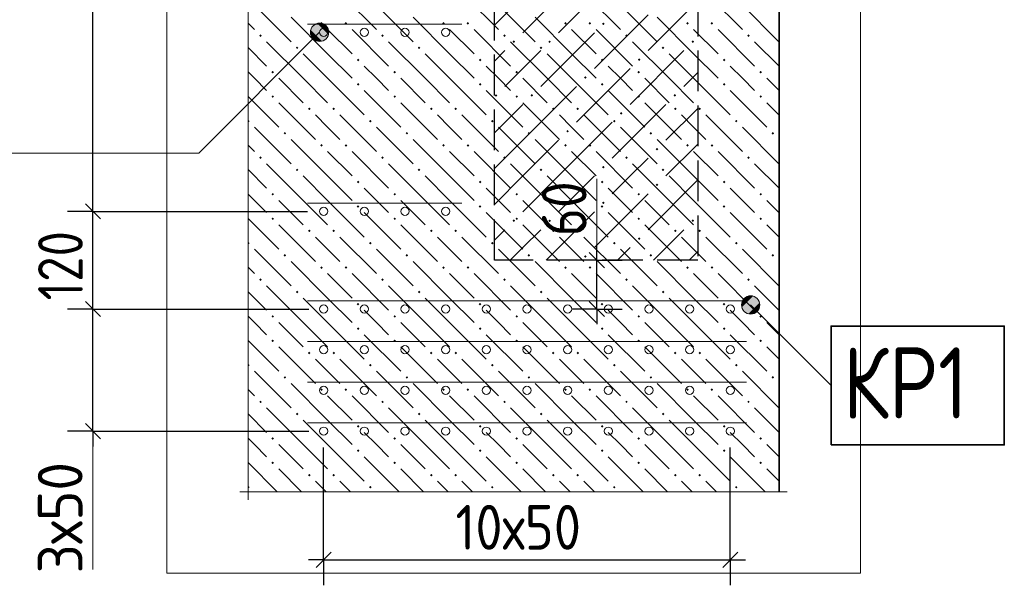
# Model space of a CAD drawing. Header units: millimetres. Extents: x 0 to 50400, y 0 to 35640.
# Tile 25 of 46: x 5174 to 10985, y 24606 to 27942. Entities that reach past the tile are written whole.
import ezdxf

# ---------------------------------------------------------------- set-up
doc = ezdxf.new("R2010")
doc.units = ezdxf.units.MM
doc.linetypes.add('______2', pattern=[324, 240, -84])
for name, color, linetype, lineweight in [('Standard', 7, 'Continuous', 25), ('ЖБ Перекрытие верхний уровень', 7, 'Continuous', 35), ('ЖБ Пилон', 7, 'Continuous', 35), ('Общий01', 7, 'Continuous', 13), ('Размерная линия_ общее', 7, 'Continuous', 13), ('Текст_ общее', 7, 'Continuous', 25)]:
    doc.layers.add(name, color=color, linetype=linetype, lineweight=lineweight)
doc.layers.add('Вспомогательная арматура', color=7, linetype='Continuous', lineweight=18, true_color=0x656565)
doc.layers.add('Поперечная арматура', color=7, linetype='Continuous', lineweight=18, true_color=0x5a2814)
doc.layers.add('Размерная выноска', color=7, linetype='Continuous')
doc.styles.add('ISOCPEUR', font='txt')

msp = doc.modelspace()

# ---------------------------------------------------------------- hatches: boundary and pattern name
at = {"layer": 'Standard', "linetype": 'Continuous', "lineweight": 13, "transparency": 33554687}
for points in [[(8611.1, 27917.9), (8618.9, 27925.7), (8626.7, 27917.9), (8618.9, 27910.1)], [(8083.1, 27812.3), (8090.9, 27820.1), (8098.7, 27812.3), (8090.9, 27804.5)], [(8294.3, 27812.3), (8302.1, 27820.1), (8309.9, 27812.3), (8302.1, 27804.5)], [(9139.1, 27812.3), (9146.9, 27820.1), (9154.7, 27812.3), (9146.9, 27804.5)], [(8822.3, 27706.7), (8830.1, 27714.5), (8837.9, 27706.7), (8830.1, 27698.9)], [(8505.5, 27601.1), (8513.3, 27608.9), (8521.1, 27601.1), (8513.3, 27593.3)], [(7977.5, 27495.5), (7985.3, 27503.3), (7993.1, 27495.5), (7985.3, 27487.7)], [(8188.7, 27495.5), (8196.5, 27503.3), (8204.3, 27495.5), (8196.5, 27487.7)], [(9033.5, 27495.5), (9041.3, 27503.3), (9049.1, 27495.5), (9041.3, 27487.7)], [(8716.7, 27389.9), (8724.5, 27397.7), (8732.3, 27389.9), (8724.5, 27382.1)], [(8399.9, 27284.3), (8407.7, 27292.1), (8415.5, 27284.3), (8407.7, 27276.5)], [(8927.9, 27178.7), (8935.7, 27186.5), (8943.5, 27178.7), (8935.7, 27170.9)], [(8611.1, 27073.1), (8618.9, 27080.9), (8626.7, 27073.1), (8618.9, 27065.3)], [(8927.9, 26967.5), (8935.7, 26975.3), (8943.5, 26967.5), (8935.7, 26959.7)], [(8611.1, 26861.9), (8618.9, 26869.7), (8626.7, 26861.9), (8618.9, 26854.1)], [(8083.1, 26756.3), (8090.9, 26764.1), (8098.7, 26756.3), (8090.9, 26748.5)], [(8294.3, 26756.3), (8302.1, 26764.1), (8309.9, 26756.3), (8302.1, 26748.5)], [(9139.1, 26756.3), (9146.9, 26764.1), (9154.7, 26756.3), (9146.9, 26748.5)], [(8822.3, 26650.7), (8830.1, 26658.5), (8837.9, 26650.7), (8830.1, 26642.9)], [(8505.5, 26545.1), (8513.3, 26552.9), (8521.1, 26545.1), (8513.3, 26537.3)]]:
    msp.add_hatch(color=7, dxfattribs=at).paths.add_polyline_path(points, flags=16)
at = {"layer": 'ЖБ Перекрытие верхний уровень', "linetype": 'Continuous', "lineweight": 18, "transparency": 33554687}
for points in [[(6947.9, 27920.3), (6955.7, 27928.1), (6963.5, 27920.3), (6955.7, 27912.5)], [(7091.9, 27920.3), (7099.7, 27928.1), (7107.5, 27920.3), (7099.7, 27912.5)], [(7667.9, 27920.3), (7675.7, 27928.1), (7683.5, 27920.3), (7675.7, 27912.5)], [(7811.9, 27920.3), (7819.7, 27928.1), (7827.5, 27920.3), (7819.7, 27912.5)], [(8387.9, 27920.3), (8395.7, 27928.1), (8403.5, 27920.3), (8395.7, 27912.5)], [(8531.9, 27920.3), (8539.7, 27928.1), (8547.5, 27920.3), (8539.7, 27912.5)], [(9107.9, 27920.3), (9115.7, 27928.1), (9123.5, 27920.3), (9115.7, 27912.5)], [(9251.9, 27920.3), (9259.7, 27928.1), (9267.5, 27920.3), (9259.7, 27912.5)], [(6587.9, 27848.3), (6595.7, 27856.1), (6603.5, 27848.3), (6595.7, 27840.5)], [(7307.9, 27848.3), (7315.7, 27856.1), (7323.5, 27848.3), (7315.7, 27840.5)], [(8027.9, 27848.3), (8035.7, 27856.1), (8043.5, 27848.3), (8035.7, 27840.5)], [(8747.9, 27848.3), (8755.7, 27856.1), (8763.5, 27848.3), (8755.7, 27840.5)], [(9467.9, 27848.3), (9475.7, 27856.1), (9483.5, 27848.3), (9475.7, 27840.5)], [(6803.9, 27776.3), (6811.7, 27784.1), (6819.5, 27776.3), (6811.7, 27768.5)], [(7523.9, 27776.3), (7531.7, 27784.1), (7539.5, 27776.3), (7531.7, 27768.5)], [(8243.9, 27776.3), (8251.7, 27784.1), (8259.5, 27776.3), (8251.7, 27768.5)], [(8963.9, 27776.3), (8971.7, 27784.1), (8979.5, 27776.3), (8971.7, 27768.5)], [(7163.9, 27704.3), (7171.7, 27712.1), (7179.5, 27704.3), (7171.7, 27696.5)], [(7883.9, 27704.3), (7891.7, 27712.1), (7899.5, 27704.3), (7891.7, 27696.5)], [(8603.9, 27704.3), (8611.7, 27712.1), (8619.5, 27704.3), (8611.7, 27696.5)], [(9323.9, 27704.3), (9331.7, 27712.1), (9339.5, 27704.3), (9331.7, 27696.5)], [(6659.9, 27632.3), (6667.7, 27640.1), (6675.5, 27632.3), (6667.7, 27624.5)], [(7379.9, 27632.3), (7387.7, 27640.1), (7395.5, 27632.3), (7387.7, 27624.5)], [(8099.9, 27632.3), (8107.7, 27640.1), (8115.5, 27632.3), (8107.7, 27624.5)], [(8819.9, 27632.3), (8827.7, 27640.1), (8835.5, 27632.3), (8827.7, 27624.5)], [(9539.9, 27632.3), (9547.7, 27640.1), (9555.5, 27632.3), (9547.7, 27624.5)], [(7163.9, 27560.3), (7171.7, 27568.1), (7179.5, 27560.3), (7171.7, 27552.5)], [(7883.9, 27560.3), (7891.7, 27568.1), (7899.5, 27560.3), (7891.7, 27552.5)], [(8603.9, 27560.3), (8611.7, 27568.1), (8619.5, 27560.3), (8611.7, 27552.5)], [(9323.9, 27560.3), (9331.7, 27568.1), (9339.5, 27560.3), (9331.7, 27552.5)], [(6659.9, 27488.3), (6667.7, 27496.1), (6675.5, 27488.3), (6667.7, 27480.5)], [(7379.9, 27488.3), (7387.7, 27496.1), (7395.5, 27488.3), (7387.7, 27480.5)], [(8099.9, 27488.3), (8107.7, 27496.1), (8115.5, 27488.3), (8107.7, 27480.5)], [(8819.9, 27488.3), (8827.7, 27496.1), (8835.5, 27488.3), (8827.7, 27480.5)], [(9539.9, 27488.3), (9547.7, 27496.1), (9555.5, 27488.3), (9547.7, 27480.5)], [(6875.9, 27416.3), (6883.7, 27424.1), (6891.5, 27416.3), (6883.7, 27408.5)], [(7019.9, 27416.3), (7027.7, 27424.1), (7035.5, 27416.3), (7027.7, 27408.5)], [(7595.9, 27416.3), (7603.7, 27424.1), (7611.5, 27416.3), (7603.7, 27408.5)], [(7739.9, 27416.3), (7747.7, 27424.1), (7755.5, 27416.3), (7747.7, 27408.5)], [(8315.9, 27416.3), (8323.7, 27424.1), (8331.5, 27416.3), (8323.7, 27408.5)], [(8459.9, 27416.3), (8467.7, 27424.1), (8475.5, 27416.3), (8467.7, 27408.5)], [(9035.9, 27416.3), (9043.7, 27424.1), (9051.5, 27416.3), (9043.7, 27408.5)], [(9179.9, 27416.3), (9187.7, 27424.1), (9195.5, 27416.3), (9187.7, 27408.5)], [(6522.2, 27350.6), (6523.7, 27352.1), (6531.5, 27344.3), (6523.7, 27336.5), (6522.2, 27338)], [(7235.9, 27344.3), (7243.7, 27352.1), (7251.5, 27344.3), (7243.7, 27336.5)], [(7955.9, 27344.3), (7963.7, 27352.1), (7971.5, 27344.3), (7963.7, 27336.5)], [(8675.9, 27344.3), (8683.7, 27352.1), (8691.5, 27344.3), (8683.7, 27336.5)], [(9395.9, 27344.3), (9403.7, 27352.1), (9411.5, 27344.3), (9403.7, 27336.5)], [(6731.9, 27272.3), (6739.7, 27280.1), (6747.5, 27272.3), (6739.7, 27264.5)], [(7451.9, 27272.3), (7459.7, 27280.1), (7467.5, 27272.3), (7459.7, 27264.5)], [(8171.9, 27272.3), (8179.7, 27280.1), (8187.5, 27272.3), (8179.7, 27264.5)], [(8891.9, 27272.3), (8899.7, 27280.1), (8907.5, 27272.3), (8899.7, 27264.5)], [(9611.9, 27272.3), (9619.7, 27280.1), (9627.5, 27272.3), (9619.7, 27264.5)], [(6947.9, 27200.3), (6955.7, 27208.1), (6963.5, 27200.3), (6955.7, 27192.5)], [(7091.9, 27200.3), (7099.7, 27208.1), (7107.5, 27200.3), (7099.7, 27192.5)], [(7667.9, 27200.3), (7675.7, 27208.1), (7683.5, 27200.3), (7675.7, 27192.5)], [(7811.9, 27200.3), (7819.7, 27208.1), (7827.5, 27200.3), (7819.7, 27192.5)], [(8387.9, 27200.3), (8395.7, 27208.1), (8403.5, 27200.3), (8395.7, 27192.5)], [(8531.9, 27200.3), (8539.7, 27208.1), (8547.5, 27200.3), (8539.7, 27192.5)], [(9107.9, 27200.3), (9115.7, 27208.1), (9123.5, 27200.3), (9115.7, 27192.5)], [(9251.9, 27200.3), (9259.7, 27208.1), (9267.5, 27200.3), (9259.7, 27192.5)], [(6587.9, 27128.3), (6595.7, 27136.1), (6603.5, 27128.3), (6595.7, 27120.5)], [(7307.9, 27128.3), (7315.7, 27136.1), (7323.5, 27128.3), (7315.7, 27120.5)], [(8027.9, 27128.3), (8035.7, 27136.1), (8043.5, 27128.3), (8035.7, 27120.5)], [(8747.9, 27128.3), (8755.7, 27136.1), (8763.5, 27128.3), (8755.7, 27120.5)], [(9467.9, 27128.3), (9475.7, 27136.1), (9483.5, 27128.3), (9475.7, 27120.5)], [(6803.9, 27056.3), (6811.7, 27064.1), (6819.5, 27056.3), (6811.7, 27048.5)], [(7523.9, 27056.3), (7531.7, 27064.1), (7539.5, 27056.3), (7531.7, 27048.5)], [(8243.9, 27056.3), (8251.7, 27064.1), (8259.5, 27056.3), (8251.7, 27048.5)], [(8963.9, 27056.3), (8971.7, 27064.1), (8979.5, 27056.3), (8971.7, 27048.5)], [(7163.9, 26984.3), (7171.7, 26992.1), (7179.5, 26984.3), (7171.7, 26976.5)], [(7883.9, 26984.3), (7891.7, 26992.1), (7899.5, 26984.3), (7891.7, 26976.5)], [(8603.9, 26984.3), (8611.7, 26992.1), (8619.5, 26984.3), (8611.7, 26976.5)], [(9323.9, 26984.3), (9331.7, 26992.1), (9339.5, 26984.3), (9331.7, 26976.5)], [(6659.9, 26912.3), (6667.7, 26920.1), (6675.5, 26912.3), (6667.7, 26904.5)], [(7379.9, 26912.3), (7387.7, 26920.1), (7395.5, 26912.3), (7387.7, 26904.5)], [(8099.9, 26912.3), (8107.7, 26920.1), (8115.5, 26912.3), (8107.7, 26904.5)], [(8819.9, 26912.3), (8827.7, 26920.1), (8835.5, 26912.3), (8827.7, 26904.5)], [(9539.9, 26912.3), (9547.7, 26920.1), (9555.5, 26912.3), (9547.7, 26904.5)], [(7163.9, 26840.3), (7171.7, 26848.1), (7179.5, 26840.3), (7171.7, 26832.5)], [(7883.9, 26840.3), (7891.7, 26848.1), (7899.5, 26840.3), (7891.7, 26832.5)], [(8603.9, 26840.3), (8611.7, 26848.1), (8619.5, 26840.3), (8611.7, 26832.5)], [(9323.9, 26840.3), (9331.7, 26848.1), (9339.5, 26840.3), (9331.7, 26832.5)], [(6659.9, 26768.3), (6667.7, 26776.1), (6675.5, 26768.3), (6667.7, 26760.5)], [(7379.9, 26768.3), (7387.7, 26776.1), (7395.5, 26768.3), (7387.7, 26760.5)], [(8099.9, 26768.3), (8107.7, 26776.1), (8115.5, 26768.3), (8107.7, 26760.5)], [(8819.9, 26768.3), (8827.7, 26776.1), (8835.5, 26768.3), (8827.7, 26760.5)], [(9539.9, 26768.3), (9547.7, 26776.1), (9555.5, 26768.3), (9547.7, 26760.5)], [(6875.9, 26696.3), (6883.7, 26704.1), (6891.5, 26696.3), (6883.7, 26688.5)], [(7019.9, 26696.3), (7027.7, 26704.1), (7035.5, 26696.3), (7027.7, 26688.5)], [(7595.9, 26696.3), (7603.7, 26704.1), (7611.5, 26696.3), (7603.7, 26688.5)], [(7739.9, 26696.3), (7747.7, 26704.1), (7755.5, 26696.3), (7747.7, 26688.5)], [(8315.9, 26696.3), (8323.7, 26704.1), (8331.5, 26696.3), (8323.7, 26688.5)], [(8459.9, 26696.3), (8467.7, 26704.1), (8475.5, 26696.3), (8467.7, 26688.5)], [(9035.9, 26696.3), (9043.7, 26704.1), (9051.5, 26696.3), (9043.7, 26688.5)], [(9179.9, 26696.3), (9187.7, 26704.1), (9195.5, 26696.3), (9187.7, 26688.5)], [(6522.2, 26630.6), (6523.7, 26632.1), (6531.5, 26624.3), (6523.7, 26616.5), (6522.2, 26618)], [(7235.9, 26624.3), (7243.7, 26632.1), (7251.5, 26624.3), (7243.7, 26616.5)], [(7955.9, 26624.3), (7963.7, 26632.1), (7971.5, 26624.3), (7963.7, 26616.5)], [(8675.9, 26624.3), (8683.7, 26632.1), (8691.5, 26624.3), (8683.7, 26616.5)], [(9395.9, 26624.3), (9403.7, 26632.1), (9411.5, 26624.3), (9403.7, 26616.5)], [(6731.9, 26552.3), (6739.7, 26560.1), (6747.5, 26552.3), (6739.7, 26544.5)], [(7451.9, 26552.3), (7459.7, 26560.1), (7467.5, 26552.3), (7459.7, 26544.5)], [(8171.9, 26552.3), (8179.7, 26560.1), (8187.5, 26552.3), (8179.7, 26544.5)], [(8891.9, 26552.3), (8899.7, 26560.1), (8907.5, 26552.3), (8899.7, 26544.5)], [(9611.9, 26552.3), (9619.7, 26560.1), (9627.5, 26552.3), (9619.7, 26544.5)], [(6947.9, 26480.3), (6955.7, 26488.1), (6963.5, 26480.3), (6955.7, 26472.5)], [(7091.9, 26480.3), (7099.7, 26488.1), (7107.5, 26480.3), (7099.7, 26472.5)], [(7667.9, 26480.3), (7675.7, 26488.1), (7683.5, 26480.3), (7675.7, 26472.5)], [(7811.9, 26480.3), (7819.7, 26488.1), (7827.5, 26480.3), (7819.7, 26472.5)], [(8387.9, 26480.3), (8395.7, 26488.1), (8403.5, 26480.3), (8395.7, 26472.5)], [(8531.9, 26480.3), (8539.7, 26488.1), (8547.5, 26480.3), (8539.7, 26472.5)], [(9107.9, 26480.3), (9115.7, 26488.1), (9123.5, 26480.3), (9115.7, 26472.5)], [(9251.9, 26480.3), (9259.7, 26488.1), (9267.5, 26480.3), (9259.7, 26472.5)], [(6587.9, 26408.3), (6595.7, 26416.1), (6603.5, 26408.3), (6595.7, 26400.5)], [(7307.9, 26408.3), (7315.7, 26416.1), (7323.5, 26408.3), (7315.7, 26400.5)], [(8027.9, 26408.3), (8035.7, 26416.1), (8043.5, 26408.3), (8035.7, 26400.5)], [(8747.9, 26408.3), (8755.7, 26416.1), (8763.5, 26408.3), (8755.7, 26400.5)], [(9467.9, 26408.3), (9475.7, 26416.1), (9483.5, 26408.3), (9475.7, 26400.5)], [(6803.9, 26336.3), (6811.7, 26344.1), (6819.5, 26336.3), (6811.7, 26328.5)], [(7523.9, 26336.3), (7531.7, 26344.1), (7539.5, 26336.3), (7531.7, 26328.5)], [(8243.9, 26336.3), (8251.7, 26344.1), (8259.5, 26336.3), (8251.7, 26328.5)], [(8963.9, 26336.3), (8971.7, 26344.1), (8979.5, 26336.3), (8971.7, 26328.5)], [(7163.9, 26264.3), (7171.7, 26272.1), (7179.5, 26264.3), (7171.7, 26256.5)], [(7883.9, 26264.3), (7891.7, 26272.1), (7899.5, 26264.3), (7891.7, 26256.5)], [(8603.9, 26264.3), (8611.7, 26272.1), (8619.5, 26264.3), (8611.7, 26256.5)], [(9323.9, 26264.3), (9331.7, 26272.1), (9339.5, 26264.3), (9331.7, 26256.5)], [(6659.9, 26192.3), (6667.7, 26200.1), (6675.5, 26192.3), (6667.7, 26184.5)], [(7379.9, 26192.3), (7387.7, 26200.1), (7395.5, 26192.3), (7387.7, 26184.5)], [(8099.9, 26192.3), (8107.7, 26200.1), (8115.5, 26192.3), (8107.7, 26184.5)], [(8819.9, 26192.3), (8827.7, 26200.1), (8835.5, 26192.3), (8827.7, 26184.5)], [(9539.9, 26192.3), (9547.7, 26200.1), (9555.5, 26192.3), (9547.7, 26184.5)], [(7163.9, 26120.3), (7171.7, 26128.1), (7179.5, 26120.3), (7171.7, 26112.5)], [(7883.9, 26120.3), (7891.7, 26128.1), (7899.5, 26120.3), (7891.7, 26112.5)], [(8603.9, 26120.3), (8611.7, 26128.1), (8619.5, 26120.3), (8611.7, 26112.5)], [(9323.9, 26120.3), (9331.7, 26128.1), (9339.5, 26120.3), (9331.7, 26112.5)], [(6659.9, 26048.3), (6667.7, 26056.1), (6675.5, 26048.3), (6667.7, 26040.5)], [(7379.9, 26048.3), (7387.7, 26056.1), (7395.5, 26048.3), (7387.7, 26040.5)], [(8099.9, 26048.3), (8107.7, 26056.1), (8115.5, 26048.3), (8107.7, 26040.5)], [(8819.9, 26048.3), (8827.7, 26056.1), (8835.5, 26048.3), (8827.7, 26040.5)], [(9539.9, 26048.3), (9547.7, 26056.1), (9555.5, 26048.3), (9547.7, 26040.5)], [(6875.9, 25976.3), (6883.7, 25984.1), (6891.5, 25976.3), (6883.7, 25968.5)], [(7019.9, 25976.3), (7027.7, 25984.1), (7035.5, 25976.3), (7027.7, 25968.5)], [(7595.9, 25976.3), (7603.7, 25984.1), (7611.5, 25976.3), (7603.7, 25968.5)], [(7739.9, 25976.3), (7747.7, 25984.1), (7755.5, 25976.3), (7747.7, 25968.5)], [(8315.9, 25976.3), (8323.7, 25984.1), (8331.5, 25976.3), (8323.7, 25968.5)], [(8459.9, 25976.3), (8467.7, 25984.1), (8475.5, 25976.3), (8467.7, 25968.5)], [(9035.9, 25976.3), (9043.7, 25984.1), (9051.5, 25976.3), (9043.7, 25968.5)], [(9179.9, 25976.3), (9187.7, 25984.1), (9195.5, 25976.3), (9187.7, 25968.5)], [(6522.2, 25910.6), (6523.7, 25912.1), (6531.5, 25904.3), (6523.7, 25896.5), (6522.2, 25898)], [(7235.9, 25904.3), (7243.7, 25912.1), (7251.5, 25904.3), (7243.7, 25896.5)], [(7955.9, 25904.3), (7963.7, 25912.1), (7971.5, 25904.3), (7963.7, 25896.5)], [(8675.9, 25904.3), (8683.7, 25912.1), (8691.5, 25904.3), (8683.7, 25896.5)], [(9395.9, 25904.3), (9403.7, 25912.1), (9411.5, 25904.3), (9403.7, 25896.5)], [(6731.9, 25832.3), (6739.7, 25840.1), (6747.5, 25832.3), (6739.7, 25824.5)], [(7451.9, 25832.3), (7459.7, 25840.1), (7467.5, 25832.3), (7459.7, 25824.5)], [(8171.9, 25832.3), (8179.7, 25840.1), (8187.5, 25832.3), (8179.7, 25824.5)], [(8891.9, 25832.3), (8899.7, 25840.1), (8907.5, 25832.3), (8899.7, 25824.5)], [(9611.9, 25832.3), (9619.7, 25840.1), (9627.5, 25832.3), (9619.7, 25824.5)], [(6947.9, 25760.3), (6955.7, 25768.1), (6963.5, 25760.3), (6955.7, 25752.5)], [(7091.9, 25760.3), (7099.7, 25768.1), (7107.5, 25760.3), (7099.7, 25752.5)], [(7667.9, 25760.3), (7675.7, 25768.1), (7683.5, 25760.3), (7675.7, 25752.5)], [(7811.9, 25760.3), (7819.7, 25768.1), (7827.5, 25760.3), (7819.7, 25752.5)], [(8387.9, 25760.3), (8395.7, 25768.1), (8403.5, 25760.3), (8395.7, 25752.5)], [(8531.9, 25760.3), (8539.7, 25768.1), (8547.5, 25760.3), (8539.7, 25752.5)], [(9107.9, 25760.3), (9115.7, 25768.1), (9123.5, 25760.3), (9115.7, 25752.5)], [(9251.9, 25760.3), (9259.7, 25768.1), (9267.5, 25760.3), (9259.7, 25752.5)], [(6587.9, 25688.3), (6595.7, 25696.1), (6603.5, 25688.3), (6595.7, 25680.5)], [(7307.9, 25688.3), (7315.7, 25696.1), (7323.5, 25688.3), (7315.7, 25680.5)], [(8027.9, 25688.3), (8035.7, 25696.1), (8043.5, 25688.3), (8035.7, 25680.5)], [(8747.9, 25688.3), (8755.7, 25696.1), (8763.5, 25688.3), (8755.7, 25680.5)], [(9467.9, 25688.3), (9475.7, 25696.1), (9483.5, 25688.3), (9475.7, 25680.5)], [(6803.9, 25616.3), (6811.7, 25624.1), (6819.5, 25616.3), (6811.7, 25608.5)], [(7523.9, 25616.3), (7531.7, 25624.1), (7539.5, 25616.3), (7531.7, 25608.5)], [(8243.9, 25616.3), (8251.7, 25624.1), (8259.5, 25616.3), (8251.7, 25608.5)], [(8963.9, 25616.3), (8971.7, 25624.1), (8979.5, 25616.3), (8971.7, 25608.5)], [(7163.9, 25544.3), (7171.7, 25552.1), (7179.5, 25544.3), (7171.7, 25536.5)], [(7883.9, 25544.3), (7891.7, 25552.1), (7899.5, 25544.3), (7891.7, 25536.5)], [(8603.9, 25544.3), (8611.7, 25552.1), (8619.5, 25544.3), (8611.7, 25536.5)], [(9323.9, 25544.3), (9331.7, 25552.1), (9339.5, 25544.3), (9331.7, 25536.5)], [(6659.9, 25472.3), (6667.7, 25480.1), (6675.5, 25472.3), (6667.7, 25464.5)], [(7379.9, 25472.3), (7387.7, 25480.1), (7395.5, 25472.3), (7387.7, 25464.5)], [(8099.9, 25472.3), (8107.7, 25480.1), (8115.5, 25472.3), (8107.7, 25464.5)], [(8819.9, 25472.3), (8827.7, 25480.1), (8835.5, 25472.3), (8827.7, 25464.5)], [(9539.9, 25472.3), (9547.7, 25480.1), (9555.5, 25472.3), (9547.7, 25464.5)], [(7163.9, 25400.3), (7171.7, 25408.1), (7179.5, 25400.3), (7171.7, 25392.5)], [(7883.9, 25400.3), (7891.7, 25408.1), (7899.5, 25400.3), (7891.7, 25392.5)], [(8603.9, 25400.3), (8611.7, 25408.1), (8619.5, 25400.3), (8611.7, 25392.5)], [(9323.9, 25400.3), (9331.7, 25408.1), (9339.5, 25400.3), (9331.7, 25392.5)], [(6659.9, 25328.3), (6667.7, 25336.1), (6675.5, 25328.3), (6667.7, 25320.5)], [(7379.9, 25328.3), (7387.7, 25336.1), (7395.5, 25328.3), (7387.7, 25320.5)], [(8099.9, 25328.3), (8107.7, 25336.1), (8115.5, 25328.3), (8107.7, 25320.5)], [(8819.9, 25328.3), (8827.7, 25336.1), (8835.5, 25328.3), (8827.7, 25320.5)], [(9539.9, 25328.3), (9547.7, 25336.1), (9555.5, 25328.3), (9547.7, 25320.5)], [(6875.9, 25256.3), (6883.7, 25264.1), (6891.5, 25256.3), (6883.7, 25248.5)], [(7019.9, 25256.3), (7027.7, 25264.1), (7035.5, 25256.3), (7027.7, 25248.5)], [(7595.9, 25256.3), (7603.7, 25264.1), (7611.5, 25256.3), (7603.7, 25248.5)], [(7739.9, 25256.3), (7747.7, 25264.1), (7755.5, 25256.3), (7747.7, 25248.5)], [(8315.9, 25256.3), (8323.7, 25264.1), (8331.5, 25256.3), (8323.7, 25248.5)], [(8459.9, 25256.3), (8467.7, 25264.1), (8475.5, 25256.3), (8467.7, 25248.5)], [(9035.9, 25256.3), (9043.7, 25264.1), (9051.5, 25256.3), (9043.7, 25248.5)], [(9179.9, 25256.3), (9187.7, 25264.1), (9195.5, 25256.3), (9187.7, 25248.5)], [(6522.2, 25190.6), (6523.7, 25192.1), (6531.5, 25184.3), (6523.7, 25176.5), (6522.2, 25178)], [(7235.9, 25184.3), (7243.7, 25192.1), (7251.5, 25184.3), (7243.7, 25176.5)], [(7955.9, 25184.3), (7963.7, 25192.1), (7971.5, 25184.3), (7963.7, 25176.5)], [(8675.9, 25184.3), (8683.7, 25192.1), (8691.5, 25184.3), (8683.7, 25176.5)], [(9395.9, 25184.3), (9403.7, 25192.1), (9411.5, 25184.3), (9403.7, 25176.5)]]:
    msp.add_hatch(color=7, dxfattribs=at).paths.add_polyline_path(points, flags=16)
at = {"layer": 'Общий01', "linetype": 'Continuous', "lineweight": 13, "transparency": 33554687}
for points in [[(6982.4, 27829.6), (6906.1, 27906), (6892.3, 27881.5)], [(6996.2, 27854), (6930.5, 27919.7), (6906.1, 27906)], [(6996.2, 27854), (6906.1, 27906), (6982.4, 27829.6)], [(6996.2, 27881.5), (6958, 27919.7), (6930.5, 27919.7)], [(6996.2, 27881.5), (6930.5, 27919.7), (6996.2, 27854)], [(6958, 27919.7), (6996.2, 27881.5), (6982.4, 27906)], [(6982.4, 27829.6), (6892.3, 27881.5), (6958, 27815.9)], [(6958, 27815.9), (6892.3, 27881.5), (6892.3, 27854)], [(6958, 27815.9), (6892.3, 27854), (6930.5, 27815.9)], [(6930.5, 27815.9), (6892.3, 27854), (6906.1, 27829.6)], [(9436.3, 26273.5), (9474.5, 26311.7), (9450.1, 26298)], [(9474.5, 26311.7), (9436.3, 26273.5), (9436.3, 26246)], [(9474.5, 26311.7), (9436.3, 26246), (9502, 26311.7)], [(9502, 26311.7), (9436.3, 26246), (9450.1, 26221.6)], [(9502, 26311.7), (9450.1, 26221.6), (9526.5, 26298)], [(9526.5, 26298), (9450.1, 26221.6), (9474.5, 26207.9)], [(9526.5, 26298), (9474.5, 26207.9), (9540.2, 26273.5)], [(9540.2, 26273.5), (9474.5, 26207.9), (9502, 26207.9)], [(9540.2, 26273.5), (9502, 26207.9), (9540.2, 26246)], [(9540.2, 26246), (9502, 26207.9), (9526.5, 26221.6)]]:
    msp.add_hatch(color=7, dxfattribs=at).paths.add_polyline_path(points)

# ---------------------------------------------------------------- linework, layer by layer
at = {"layer": 'Standard', "color": 7, "linetype": 'Continuous', "lineweight": -3, "transparency": 33554687}
for p, q in [((5606.9, 26811.8), (5606.9, 31035.8)), ((5606.9, 26235.8), (5606.9, 26811.8)), ((8580.1, 26523.8), (8580.1, 26613.8)), ((8580.1, 26235.8), (8580.1, 26523.8)), ((5606.9, 25515.8), (5606.9, 26235.8)), ((8580.1, 26235.8), (8580.1, 26145.8)), ((5606.9, 25515.8), (5606.9, 25425.8)), ((6968.3, 24756.4), (6878.3, 24756.4)), ((6968.3, 24756.4), (9368.3, 24756.4)), ((9368.3, 24756.4), (9458.3, 24756.4))]:
    msp.add_line(p, q, dxfattribs=at)
at = {"layer": 'Standard', "color": 253, "linetype": 'Continuous', "lineweight": 13, "true_color": 0xa0a0a0, "transparency": 33554687}
for p, q in [((8143.7, 28076.3), (7976.3, 27908.8)), ((8354.9, 28076.3), (8143.7, 27865.1)), ((8566.1, 28076.3), (8354.9, 27865.1)), ((9176.3, 28052.8), (8882.9, 27759.5)), ((8882.9, 27970.7), (8566.1, 27653.9)), ((8566.1, 27865.1), (8249.3, 27548.3)), ((8038.1, 27759.5), (7976.3, 27697.6)), ((8143.7, 27653.9), (8249.3, 27759.5)), ((9094.1, 27759.5), (8777.3, 27442.7)), ((8038.1, 27548.3), (8143.7, 27653.9)), ((8777.3, 27653.9), (8460.5, 27337.1)), ((9094.1, 27548.3), (9176.3, 27630.4)), ((8143.7, 27231.5), (8460.5, 27548.3)), ((8143.7, 27442.7), (7976.3, 27275.2)), ((8988.5, 27442.7), (8671.7, 27125.9)), ((9176.3, 27419.2), (8988.5, 27231.5)), ((8354.9, 27020.3), (8671.7, 27337.1)), ((8143.7, 27231.5), (7976.3, 27064)), ((8354.9, 27231.5), (8143.7, 27020.3)), ((9176.3, 27208), (8988.5, 27020.3)), ((8777.3, 27020.3), (8882.9, 27125.9)), ((8143.7, 27020.3), (7976.3, 26852.8)), ((8354.9, 27020.3), (8143.7, 26809.1)), ((8566.1, 27020.3), (8354.9, 26809.1)), ((8671.7, 26914.7), (8777.3, 27020.3)), ((9176.3, 26996.8), (8882.9, 26703.5)), ((8882.9, 26914.7), (8566.1, 26597.9)), ((8566.1, 26809.1), (8280.8, 26523.8)), ((8038.1, 26703.5), (7976.3, 26641.6)), ((8143.7, 26597.9), (8249.3, 26703.5)), ((9094.1, 26703.5), (8914.4, 26523.8)), ((8069.6, 26523.8), (8143.7, 26597.9)), ((8777.3, 26597.9), (8703.2, 26523.8)), ((9125.6, 26523.8), (9176.3, 26574.4))]:
    msp.add_line(p, q, dxfattribs=at)
at = {"layer": 'Standard', "color": 7, "linetype": 'Continuous', "lineweight": 25, "transparency": 33554687}
for p, q in [((5651.9, 26766.8), (5561.9, 26856.8)), ((8625.1, 26478.8), (8535.1, 26568.8)), ((5651.9, 26190.8), (5561.9, 26280.8)), ((8625.1, 26190.8), (8535.1, 26280.8)), ((5651.9, 25470.8), (5561.9, 25560.8)), ((6923.3, 24711.4), (7013.3, 24801.4)), ((9323.3, 24711.4), (9413.3, 24801.4))]:
    msp.add_line(p, q, dxfattribs=at)
at = {"layer": 'Standard', "color": 251, "linetype": 'Continuous', "lineweight": -3, "true_color": 0x656565, "transparency": 33554687}
for p, q in [((5606.9, 26811.8), (5456.9, 26811.8)), ((5606.9, 26811.8), (5756.9, 26811.8)), ((5606.9, 26811.8), (6872.3, 26811.8)), ((8580.1, 26523.8), (8430.1, 26523.8)), ((8580.1, 26523.8), (8730.1, 26523.8)), ((8580.1, 26523.8), (8648.3, 26523.8)), ((5606.9, 26235.8), (5456.9, 26235.8)), ((5606.9, 26235.8), (5756.9, 26235.8)), ((5606.9, 26235.8), (6879.9, 26235.8)), ((8580.1, 26235.8), (8430.1, 26235.8)), ((8580.1, 26235.8), (8730.1, 26235.8)), ((8580.1, 26235.8), (8648.3, 26235.8)), ((5606.9, 25515.8), (5456.9, 25515.8)), ((5606.9, 25515.8), (5756.9, 25515.8)), ((5606.9, 25515.8), (6879.9, 25515.8)), ((6968.3, 24756.4), (6968.3, 25419.8)), ((6968.3, 24756.4), (6968.3, 24906.4)), ((9368.3, 24756.4), (9368.3, 24906.4)), ((6968.3, 24756.4), (6968.3, 24606.4)), ((9368.3, 24756.4), (9368.3, 24606.4))]:
    msp.add_line(p, q, dxfattribs=at)
at = {"layer": 'Standard', "color": 254, "linetype": 'Continuous', "lineweight": 18, "true_color": 0xc4c4ff, "transparency": 33554687}
msp.add_lwpolyline([(6042.2, 24677.5), (10136.3, 24677.5), (10136.3, 33105.1), (6042.2, 33105.1), (6042.2, 24677.5)], dxfattribs=at)
at = {"layer": 'Standard', "color": 251, "linetype": 'Continuous', "lineweight": -3, "true_color": 0x656565, "transparency": 33554687}
msp.add_lwpolyline([(9368.3, 24756.4), (9368.3, 25199.7), (9368.3, 25199.7), (9368.3, 25419.8)], dxfattribs=at)
at = {"layer": 'Вспомогательная арматура', "color": 251, "linetype": 'Continuous', "lineweight": 18, "true_color": 0x656565, "transparency": 33554687}
for p, q in [((7784.3, 27915.8), (6872.3, 27915.8)), ((7784.3, 27915.8), (6872.3, 27915.8)), ((7784.3, 26859.8), (6872.3, 26859.8)), ((7784.3, 26859.8), (6872.3, 26859.8)), ((6872.3, 26283.8), (9464.3, 26283.8)), ((6872.3, 26283.8), (9464.3, 26283.8)), ((6872.3, 26043.8), (9464.3, 26043.8)), ((6872.3, 26043.8), (9464.3, 26043.8)), ((6872.3, 25803.8), (9464.3, 25803.8)), ((6872.3, 25803.8), (9464.3, 25803.8)), ((6872.3, 25563.8), (9464.3, 25563.8)), ((6872.3, 25563.8), (9464.3, 25563.8))]:
    msp.add_line(p, q, dxfattribs=at)
at = {"layer": 'ЖБ Перекрытие верхний уровень', "color": 7, "linetype": 'Continuous', "lineweight": 35, "transparency": 33554687}
msp.add_line((9656.3, 25157.5), (9656.3, 32625.1), dxfattribs=at)
at = {"layer": 'ЖБ Перекрытие верхний уровень', "color": 9, "linetype": 'Continuous', "lineweight": 18, "true_color": 0xc7c7c7, "transparency": 33554687}
for p, q in [((7063.7, 28100.3), (7279.7, 27884.3)), ((7783.7, 28100.3), (7999.7, 27884.3)), ((8503.7, 28100.3), (8719.7, 27884.3)), ((9223.7, 28100.3), (9439.7, 27884.3)), ((6559.7, 28028.3), (6775.7, 27812.3)), ((7279.7, 28028.3), (7495.7, 27812.3)), ((7999.7, 28028.3), (8215.7, 27812.3)), ((8719.7, 28028.3), (8935.7, 27812.3)), ((9439.7, 28028.3), (9655.7, 27812.3)), ((6991.7, 27740.3), (6775.7, 27956.3)), ((7711.7, 27740.3), (7495.7, 27956.3)), ((8431.7, 27740.3), (8215.7, 27956.3)), ((9151.7, 27740.3), (8935.7, 27956.3)), ((6522.2, 27921.8), (6559.7, 27884.3)), ((6991.7, 27884.3), (7135.7, 27740.3)), ((7135.7, 27884.3), (7351.7, 27668.3)), ((7711.7, 27884.3), (7855.7, 27740.3)), ((7855.7, 27884.3), (8071.7, 27668.3)), ((8431.7, 27884.3), (8575.7, 27740.3)), ((8575.7, 27884.3), (8791.7, 27668.3)), ((9151.7, 27884.3), (9295.7, 27740.3)), ((9295.7, 27884.3), (9511.7, 27668.3)), ((6522.2, 27777.8), (6631.7, 27668.3)), ((6847.7, 27596.3), (6631.7, 27812.3)), ((7567.7, 27596.3), (7351.7, 27812.3)), ((8287.7, 27596.3), (8071.7, 27812.3)), ((9007.7, 27596.3), (8791.7, 27812.3)), ((9656.3, 27667.7), (9511.7, 27812.3)), ((6847.7, 27740.3), (6991.7, 27596.3)), ((6991.7, 27740.3), (7135.7, 27596.3)), ((7567.7, 27740.3), (7711.7, 27596.3)), ((7711.7, 27740.3), (7855.7, 27596.3)), ((8287.7, 27740.3), (8431.7, 27596.3)), ((8431.7, 27740.3), (8575.7, 27596.3)), ((9007.7, 27740.3), (9151.7, 27596.3)), ((9151.7, 27740.3), (9295.7, 27596.3)), ((7279.7, 27596.3), (7207.7, 27668.3)), ((7999.7, 27596.3), (7927.7, 27668.3)), ((8719.7, 27596.3), (8647.7, 27668.3)), ((9439.7, 27596.3), (9367.7, 27668.3)), ((6559.7, 27596.3), (6522.2, 27633.8)), ((6631.7, 27524.3), (6559.7, 27596.3)), ((6703.7, 27596.3), (6847.7, 27452.3)), ((6847.7, 27596.3), (6991.7, 27452.3)), ((6991.7, 27596.3), (7207.7, 27380.3)), ((7351.7, 27524.3), (7279.7, 27596.3)), ((7423.7, 27596.3), (7567.7, 27452.3)), ((7567.7, 27596.3), (7711.7, 27452.3)), ((7711.7, 27596.3), (7927.7, 27380.3)), ((8071.7, 27524.3), (7999.7, 27596.3)), ((8143.7, 27596.3), (8287.7, 27452.3)), ((8287.7, 27596.3), (8431.7, 27452.3)), ((8431.7, 27596.3), (8647.7, 27380.3)), ((8791.7, 27524.3), (8719.7, 27596.3)), ((8863.7, 27596.3), (9007.7, 27452.3)), ((9007.7, 27596.3), (9151.7, 27452.3)), ((9151.7, 27596.3), (9367.7, 27380.3)), ((9511.7, 27524.3), (9439.7, 27596.3)), ((9583.7, 27596.3), (9656.3, 27523.7)), ((6522.2, 27489.8), (6703.7, 27308.3)), ((7207.7, 27524.3), (7423.7, 27308.3)), ((7927.7, 27524.3), (8143.7, 27308.3)), ((8647.7, 27524.3), (8863.7, 27308.3)), ((9367.7, 27524.3), (9583.7, 27308.3)), ((6703.7, 27452.3), (6919.7, 27236.3)), ((7423.7, 27452.3), (7639.7, 27236.3)), ((8143.7, 27452.3), (8359.7, 27236.3)), ((8863.7, 27452.3), (9079.7, 27236.3)), ((9583.7, 27452.3), (9656.3, 27379.7)), ((6991.7, 27308.3), (6919.7, 27380.3)), ((7063.7, 27380.3), (7279.7, 27164.3)), ((7711.7, 27308.3), (7639.7, 27380.3)), ((7783.7, 27380.3), (7999.7, 27164.3)), ((8431.7, 27308.3), (8359.7, 27380.3)), ((8503.7, 27380.3), (8719.7, 27164.3)), ((9151.7, 27308.3), (9079.7, 27380.3)), ((9223.7, 27380.3), (9439.7, 27164.3)), ((6559.7, 27308.3), (6775.7, 27092.3)), ((7063.7, 27236.3), (6991.7, 27308.3)), ((7279.7, 27308.3), (7495.7, 27092.3)), ((7783.7, 27236.3), (7711.7, 27308.3)), ((7999.7, 27308.3), (8215.7, 27092.3)), ((8503.7, 27236.3), (8431.7, 27308.3)), ((8719.7, 27308.3), (8935.7, 27092.3)), ((9223.7, 27236.3), (9151.7, 27308.3)), ((9439.7, 27308.3), (9655.7, 27092.3)), ((6522.2, 27201.8), (6559.7, 27164.3)), ((6991.7, 27020.3), (6775.7, 27236.3)), ((7711.7, 27020.3), (7495.7, 27236.3)), ((8431.7, 27020.3), (8215.7, 27236.3)), ((9151.7, 27020.3), (8935.7, 27236.3)), ((9656.3, 27235.7), (9655.7, 27236.3)), ((6991.7, 27164.3), (7135.7, 27020.3)), ((7135.7, 27164.3), (7351.7, 26948.3)), ((7711.7, 27164.3), (7855.7, 27020.3)), ((7855.7, 27164.3), (8071.7, 26948.3)), ((8431.7, 27164.3), (8575.7, 27020.3)), ((8575.7, 27164.3), (8791.7, 26948.3)), ((9151.7, 27164.3), (9295.7, 27020.3)), ((9295.7, 27164.3), (9511.7, 26948.3)), ((6847.7, 26876.3), (6631.7, 27092.3)), ((7567.7, 26876.3), (7351.7, 27092.3)), ((8287.7, 26876.3), (8071.7, 27092.3)), ((9007.7, 26876.3), (8791.7, 27092.3)), ((9656.3, 26947.7), (9511.7, 27092.3)), ((6522.2, 27057.8), (6631.7, 26948.3)), ((6847.7, 27020.3), (6991.7, 26876.3)), ((6991.7, 27020.3), (7135.7, 26876.3)), ((7567.7, 27020.3), (7711.7, 26876.3)), ((7711.7, 27020.3), (7855.7, 26876.3)), ((8287.7, 27020.3), (8431.7, 26876.3)), ((8431.7, 27020.3), (8575.7, 26876.3)), ((9007.7, 27020.3), (9151.7, 26876.3)), ((9151.7, 27020.3), (9295.7, 26876.3)), ((6559.7, 26876.3), (6522.2, 26913.8)), ((7279.7, 26876.3), (7207.7, 26948.3)), ((7999.7, 26876.3), (7927.7, 26948.3)), ((8719.7, 26876.3), (8647.7, 26948.3)), ((9439.7, 26876.3), (9367.7, 26948.3)), ((6631.7, 26804.3), (6559.7, 26876.3)), ((6703.7, 26876.3), (6847.7, 26732.3)), ((6847.7, 26876.3), (6991.7, 26732.3)), ((6991.7, 26876.3), (7207.7, 26660.3)), ((7351.7, 26804.3), (7279.7, 26876.3)), ((7423.7, 26876.3), (7567.7, 26732.3)), ((7567.7, 26876.3), (7711.7, 26732.3)), ((7711.7, 26876.3), (7927.7, 26660.3)), ((8071.7, 26804.3), (7999.7, 26876.3)), ((8143.7, 26876.3), (8287.7, 26732.3)), ((8287.7, 26876.3), (8431.7, 26732.3)), ((8431.7, 26876.3), (8647.7, 26660.3)), ((8791.7, 26804.3), (8719.7, 26876.3)), ((8863.7, 26876.3), (9007.7, 26732.3)), ((9007.7, 26876.3), (9151.7, 26732.3)), ((9151.7, 26876.3), (9367.7, 26660.3)), ((9511.7, 26804.3), (9439.7, 26876.3)), ((9583.7, 26876.3), (9656.3, 26803.7)), ((7207.7, 26804.3), (7423.7, 26588.3)), ((7927.7, 26804.3), (8143.7, 26588.3)), ((8647.7, 26804.3), (8863.7, 26588.3)), ((9367.7, 26804.3), (9583.7, 26588.3)), ((6522.2, 26769.8), (6703.7, 26588.3)), ((6703.7, 26732.3), (6919.7, 26516.3)), ((7423.7, 26732.3), (7639.7, 26516.3)), ((8143.7, 26732.3), (8359.7, 26516.3)), ((8863.7, 26732.3), (9079.7, 26516.3)), ((9583.7, 26732.3), (9656.3, 26659.7)), ((6991.7, 26588.3), (6919.7, 26660.3)), ((7063.7, 26660.3), (7279.7, 26444.3)), ((7711.7, 26588.3), (7639.7, 26660.3)), ((7783.7, 26660.3), (7999.7, 26444.3)), ((8431.7, 26588.3), (8359.7, 26660.3)), ((8503.7, 26660.3), (8719.7, 26444.3)), ((9151.7, 26588.3), (9079.7, 26660.3)), ((9223.7, 26660.3), (9439.7, 26444.3)), ((6559.7, 26588.3), (6775.7, 26372.3)), ((7063.7, 26516.3), (6991.7, 26588.3)), ((7279.7, 26588.3), (7495.7, 26372.3)), ((7783.7, 26516.3), (7711.7, 26588.3)), ((7999.7, 26588.3), (8215.7, 26372.3)), ((8503.7, 26516.3), (8431.7, 26588.3)), ((8719.7, 26588.3), (8935.7, 26372.3)), ((9223.7, 26516.3), (9151.7, 26588.3)), ((9439.7, 26588.3), (9655.7, 26372.3)), ((6991.7, 26300.3), (6775.7, 26516.3)), ((7711.7, 26300.3), (7495.7, 26516.3)), ((8431.7, 26300.3), (8215.7, 26516.3)), ((9151.7, 26300.3), (8935.7, 26516.3)), ((9656.3, 26515.7), (9655.7, 26516.3)), ((6522.2, 26481.8), (6559.7, 26444.3)), ((6991.7, 26444.3), (7135.7, 26300.3)), ((7135.7, 26444.3), (7351.7, 26228.3)), ((7711.7, 26444.3), (7855.7, 26300.3)), ((7855.7, 26444.3), (8071.7, 26228.3)), ((8431.7, 26444.3), (8575.7, 26300.3)), ((8575.7, 26444.3), (8791.7, 26228.3)), ((9151.7, 26444.3), (9295.7, 26300.3)), ((9295.7, 26444.3), (9511.7, 26228.3)), ((6522.2, 26337.8), (6631.7, 26228.3)), ((6847.7, 26156.3), (6631.7, 26372.3)), ((7567.7, 26156.3), (7351.7, 26372.3)), ((8287.7, 26156.3), (8071.7, 26372.3)), ((9007.7, 26156.3), (8791.7, 26372.3)), ((9656.3, 26227.7), (9511.7, 26372.3)), ((6847.7, 26300.3), (6991.7, 26156.3)), ((6991.7, 26300.3), (7135.7, 26156.3)), ((7567.7, 26300.3), (7711.7, 26156.3)), ((7711.7, 26300.3), (7855.7, 26156.3)), ((8287.7, 26300.3), (8431.7, 26156.3)), ((8431.7, 26300.3), (8575.7, 26156.3)), ((9007.7, 26300.3), (9151.7, 26156.3)), ((9151.7, 26300.3), (9295.7, 26156.3)), ((7279.7, 26156.3), (7207.7, 26228.3)), ((7999.7, 26156.3), (7927.7, 26228.3)), ((8719.7, 26156.3), (8647.7, 26228.3)), ((9439.7, 26156.3), (9367.7, 26228.3)), ((6559.7, 26156.3), (6522.2, 26193.8)), ((6631.7, 26084.3), (6559.7, 26156.3)), ((6703.7, 26156.3), (6847.7, 26012.3)), ((6847.7, 26156.3), (6991.7, 26012.3)), ((6991.7, 26156.3), (7207.7, 25940.3)), ((7351.7, 26084.3), (7279.7, 26156.3)), ((7423.7, 26156.3), (7567.7, 26012.3)), ((7567.7, 26156.3), (7711.7, 26012.3)), ((7711.7, 26156.3), (7927.7, 25940.3)), ((8071.7, 26084.3), (7999.7, 26156.3)), ((8143.7, 26156.3), (8287.7, 26012.3)), ((8287.7, 26156.3), (8431.7, 26012.3)), ((8431.7, 26156.3), (8647.7, 25940.3)), ((8791.7, 26084.3), (8719.7, 26156.3)), ((8863.7, 26156.3), (9007.7, 26012.3)), ((9007.7, 26156.3), (9151.7, 26012.3)), ((9151.7, 26156.3), (9367.7, 25940.3)), ((9511.7, 26084.3), (9439.7, 26156.3)), ((9583.7, 26156.3), (9656.3, 26083.7)), ((6522.2, 26049.8), (6703.7, 25868.3)), ((7207.7, 26084.3), (7423.7, 25868.3)), ((7927.7, 26084.3), (8143.7, 25868.3)), ((8647.7, 26084.3), (8863.7, 25868.3)), ((9367.7, 26084.3), (9583.7, 25868.3)), ((6703.7, 26012.3), (6919.7, 25796.3)), ((7423.7, 26012.3), (7639.7, 25796.3)), ((8143.7, 26012.3), (8359.7, 25796.3)), ((8863.7, 26012.3), (9079.7, 25796.3)), ((9583.7, 26012.3), (9656.3, 25939.7)), ((6991.7, 25868.3), (6919.7, 25940.3)), ((7063.7, 25940.3), (7279.7, 25724.3)), ((7711.7, 25868.3), (7639.7, 25940.3)), ((7783.7, 25940.3), (7999.7, 25724.3)), ((8431.7, 25868.3), (8359.7, 25940.3)), ((8503.7, 25940.3), (8719.7, 25724.3)), ((9151.7, 25868.3), (9079.7, 25940.3)), ((9223.7, 25940.3), (9439.7, 25724.3)), ((6559.7, 25868.3), (6775.7, 25652.3)), ((7063.7, 25796.3), (6991.7, 25868.3)), ((7279.7, 25868.3), (7495.7, 25652.3)), ((7783.7, 25796.3), (7711.7, 25868.3)), ((7999.7, 25868.3), (8215.7, 25652.3)), ((8503.7, 25796.3), (8431.7, 25868.3)), ((8719.7, 25868.3), (8935.7, 25652.3)), ((9223.7, 25796.3), (9151.7, 25868.3)), ((9439.7, 25868.3), (9655.7, 25652.3)), ((6522.2, 25761.8), (6559.7, 25724.3)), ((6991.7, 25580.3), (6775.7, 25796.3)), ((7711.7, 25580.3), (7495.7, 25796.3)), ((8431.7, 25580.3), (8215.7, 25796.3)), ((9151.7, 25580.3), (8935.7, 25796.3)), ((9656.3, 25795.7), (9655.7, 25796.3)), ((6991.7, 25724.3), (7135.7, 25580.3)), ((7135.7, 25724.3), (7351.7, 25508.3)), ((7711.7, 25724.3), (7855.7, 25580.3)), ((7855.7, 25724.3), (8071.7, 25508.3)), ((8431.7, 25724.3), (8575.7, 25580.3)), ((8575.7, 25724.3), (8791.7, 25508.3)), ((9151.7, 25724.3), (9295.7, 25580.3)), ((9295.7, 25724.3), (9511.7, 25508.3)), ((6847.7, 25436.3), (6631.7, 25652.3)), ((7567.7, 25436.3), (7351.7, 25652.3)), ((8287.7, 25436.3), (8071.7, 25652.3)), ((9007.7, 25436.3), (8791.7, 25652.3)), ((9656.3, 25507.7), (9511.7, 25652.3)), ((6522.2, 25617.8), (6631.7, 25508.3)), ((6847.7, 25580.3), (6991.7, 25436.3)), ((6991.7, 25580.3), (7135.7, 25436.3)), ((7567.7, 25580.3), (7711.7, 25436.3)), ((7711.7, 25580.3), (7855.7, 25436.3)), ((8287.7, 25580.3), (8431.7, 25436.3)), ((8431.7, 25580.3), (8575.7, 25436.3)), ((9007.7, 25580.3), (9151.7, 25436.3)), ((9151.7, 25580.3), (9295.7, 25436.3)), ((6559.7, 25436.3), (6522.2, 25473.8)), ((7279.7, 25436.3), (7207.7, 25508.3)), ((7999.7, 25436.3), (7927.7, 25508.3)), ((8719.7, 25436.3), (8647.7, 25508.3)), ((9439.7, 25436.3), (9367.7, 25508.3)), ((6631.7, 25364.3), (6559.7, 25436.3)), ((6703.7, 25436.3), (6847.7, 25292.3)), ((6847.7, 25436.3), (6991.7, 25292.3)), ((6991.7, 25436.3), (7207.7, 25220.3)), ((7351.7, 25364.3), (7279.7, 25436.3)), ((7423.7, 25436.3), (7567.7, 25292.3)), ((7567.7, 25436.3), (7711.7, 25292.3)), ((7711.7, 25436.3), (7927.7, 25220.3)), ((8071.7, 25364.3), (7999.7, 25436.3)), ((8143.7, 25436.3), (8287.7, 25292.3)), ((8287.7, 25436.3), (8431.7, 25292.3)), ((8431.7, 25436.3), (8647.7, 25220.3)), ((8791.7, 25364.3), (8719.7, 25436.3)), ((8863.7, 25436.3), (9007.7, 25292.3)), ((9007.7, 25436.3), (9151.7, 25292.3)), ((9151.7, 25436.3), (9367.7, 25220.3)), ((9511.7, 25364.3), (9439.7, 25436.3)), ((9583.7, 25436.3), (9656.3, 25363.7)), ((7207.7, 25364.3), (7414.5, 25157.5)), ((7927.7, 25364.3), (8134.5, 25157.5)), ((8647.7, 25364.3), (8854.5, 25157.5)), ((9367.7, 25364.3), (9574.5, 25157.5)), ((6522.2, 25329.8), (6694.5, 25157.5)), ((6703.7, 25292.3), (6838.5, 25157.5)), ((7423.7, 25292.3), (7558.5, 25157.5)), ((8143.7, 25292.3), (8278.5, 25157.5)), ((8863.7, 25292.3), (8998.5, 25157.5)), ((9583.7, 25292.3), (9656.3, 25219.7)), ((6982.5, 25157.5), (6919.7, 25220.3)), ((7063.7, 25220.3), (7126.5, 25157.5)), ((7702.5, 25157.5), (7639.7, 25220.3)), ((7783.7, 25220.3), (7846.5, 25157.5)), ((8422.5, 25157.5), (8359.7, 25220.3)), ((8503.7, 25220.3), (8566.5, 25157.5)), ((9142.5, 25157.5), (9079.7, 25220.3)), ((9223.7, 25220.3), (9286.5, 25157.5))]:
    msp.add_line(p, q, dxfattribs=at)
at = {"layer": 'ЖБ Пилон', "color": 253, "linetype": '______2', "lineweight": -3, "true_color": 0xababab, "transparency": 33554687}
for p, q in [((7976.3, 26523.8), (7976.3, 31323.8)), ((9176.3, 31323.8), (9176.3, 26523.8)), ((9176.3, 26523.8), (7976.3, 26523.8))]:
    msp.add_line(p, q, dxfattribs=at)
at = {"layer": 'Общий01', "color": 7, "linetype": 'Continuous', "lineweight": 13, "transparency": 33554687}
for p, q in [((6906.1, 27906), (6906.1, 27906)), ((6982.4, 27906), (6982.4, 27906)), ((6906.1, 27829.6), (6906.1, 27829.6)), ((6982.4, 27829.6), (6982.4, 27829.6)), ((9450.1, 26298), (9450.1, 26298)), ((9526.5, 26298), (9526.5, 26298)), ((9450.1, 26221.6), (9450.1, 26221.6)), ((9488.3, 26259.8), (9963.4, 25784.6)), ((9526.5, 26221.6), (9526.5, 26221.6))]:
    msp.add_line(p, q, dxfattribs=at)
msp.add_lwpolyline([(6944.3, 27867.8), (6231.5, 27155), (4907.6, 27155)], dxfattribs=at)
for centre in [(6944.3, 27867.8), (9488.3, 26259.8)]:
    msp.add_circle(centre, 54, dxfattribs=at)
at = {"layer": 'Поперечная арматура', "color": 19, "linetype": 'Continuous', "lineweight": 18, "true_color": 0x5a2814, "transparency": 33554687}
for centre in [(6968.3, 27867.8), (7208.3, 27867.8), (7448.3, 27867.8), (7688.3, 27867.8), (6968.3, 26811.8), (7208.3, 26811.8), (7448.3, 26811.8), (7688.3, 26811.8), (6968.3, 26235.8), (7208.3, 26235.8), (7448.3, 26235.8), (7688.3, 26235.8), (7928.3, 26235.8), (8168.3, 26235.8), (8408.3, 26235.8), (8648.3, 26235.8), (8888.3, 26235.8), (9128.3, 26235.8), (9368.3, 26235.8), (6968.3, 25995.8), (7208.3, 25995.8), (7448.3, 25995.8), (7688.3, 25995.8), (7928.3, 25995.8), (8168.3, 25995.8), (8408.3, 25995.8), (8648.3, 25995.8), (8888.3, 25995.8), (9128.3, 25995.8), (9368.3, 25995.8), (6968.3, 25755.8), (7208.3, 25755.8), (7448.3, 25755.8), (7688.3, 25755.8), (7928.3, 25755.8), (8168.3, 25755.8), (8408.3, 25755.8), (8648.3, 25755.8), (8888.3, 25755.8), (9128.3, 25755.8), (9368.3, 25755.8), (6968.3, 25515.8), (7208.3, 25515.8), (7448.3, 25515.8), (7688.3, 25515.8), (7928.3, 25515.8), (8168.3, 25515.8), (8408.3, 25515.8), (8648.3, 25515.8), (8888.3, 25515.8), (9128.3, 25515.8), (9368.3, 25515.8)]:
    msp.add_circle(centre, 24, dxfattribs=at)
at = {"layer": 'Размерная выноска', "color": 7, "linetype": 'Continuous', "lineweight": 13, "transparency": 33554687}
for p, q in [((6522.2, 32673.1), (6522.2, 25109.5)), ((9704.3, 25157.5), (6474.2, 25157.5))]:
    msp.add_line(p, q, dxfattribs=at)
at = {"layer": 'Размерная линия_ общее', "color": 7, "linetype": 'Continuous', "lineweight": 13, "transparency": 33554687}
for p, q in [((8580.1, 26523.8), (8580.1, 27003.8)), ((5606.9, 24699.8), (5606.9, 25515.8))]:
    msp.add_line(p, q, dxfattribs=at)
at = {"layer": 'Текст_ общее', "color": 7, "linetype": 'Continuous', "lineweight": 35, "transparency": 33554687}
msp.add_lwpolyline([(9963.4, 25434.6), (10985.4, 25434.6), (10985.4, 26134.6), (9963.4, 26134.6), (9963.4, 25434.6)], dxfattribs=at)

# ---------------------------------------------------------------- texts
at = {"layer": 'Standard', "color": 7, "linetype": 'Continuous', "lineweight": 25, "transparency": 33554687, "char_height": 264, "attachment_point": 7, "rotation": 90, "style": 'ISOCPEUR'}
for s, insert, width in [('\\W0.87;60', (8520.1, 26664.8), 484.709), ('\\W0.83;120', (5546.9, 26286.2), 610.286), ('\\W0.93;3х50', (5545.4, 24676.6), 861.713)]:
    msp.add_mtext(s, dxfattribs=dict(at, insert=insert, width=width))
at = {"layer": 'Standard', "color": 7, "linetype": 'Continuous', "lineweight": 25, "transparency": 33554687, "insert": (7745.9, 24816.4), "char_height": 264, "width": 988.266, "attachment_point": 7, "style": 'ISOCPEUR'}
msp.add_mtext('\\W0.89;10х50', dxfattribs=at)
at = {"layer": 'Текст_ общее', "color": 7, "linetype": 'Continuous', "lineweight": 35, "transparency": 33554687, "insert": (10033.4, 25588.6), "char_height": 420, "width": 1058.036, "attachment_point": 7, "style": 'ISOCPEUR'}
msp.add_mtext('\\W0.84;КР1', dxfattribs=at)

doc.saveas('drawing.dxf')
